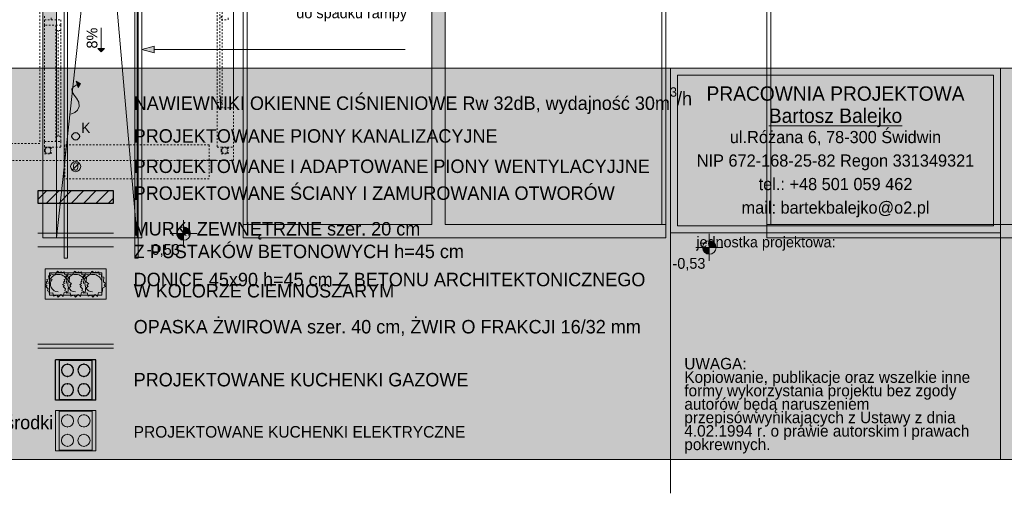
# Model space of a CAD drawing. Extents: x -264238 to -50309, y 31125 to 167795.
# Tile 94 of 256: x -187851 to -173253, y 48345 to 55375. Entities that reach past the tile are written whole.
import ezdxf

# ---------------------------------------------------------------- set-up
doc = ezdxf.new("R2010")
doc.units = 0
doc.header["$MEASUREMENT"] = 0
doc.linetypes.add('Hidden Line', pattern=[50, 25, -25])
for name, color, linetype in [('A-Opisy', 7, 'Continuous'), ('Arch okna', 7, 'Continuous'), ('Arch schody', 7, 'Continuous'), ('Arch ściany zewnętrzne', 7, 'Continuous'), ('INWENT RZĘDNE', 7, 'Continuous')]:
    doc.layers.add(name, color=color, linetype=linetype)
for name, color, linetype, lineweight in [('A-Opisy_Nr_Pióra__21', 7, 'Continuous', 9), ('Arch drogi_Nr_Pióra__21', 7, 'Continuous', 9), ('Arch IS_Nr_Pióra__52', 34, 'Continuous', 25), ('Arch kominy_Nr_Pióra__10', 134, 'Continuous', 18), ('Arch kominy_Nr_Pióra__21', 7, 'Continuous', 9), ('Arch okna_Nr_Pióra__46', 5, 'Continuous', 13), ('Arch schody_Nr_Pióra__21', 7, 'Continuous', 9), ('arch spadki_Nr_Pióra__21', 7, 'Continuous', 9), ('ARCH TABELA_Nr_Pióra__21', 7, 'Continuous', 9), ('ARCH TABELA_Nr_Pióra__7', 7, 'Continuous', 13), ('arch wypelnienia_Nr_Pióra__19', 255, 'Continuous', 13), ('Arch wyposazenie_Nr_Pióra__100', 2, 'Continuous', 25), ('Arch ściany zewnętrzne_Nr_Pióra__21', 7, 'Continuous', 9), ('Arch ściany zewnętrzne_Nr_Pióra__27', 7, 'Continuous', 30), ('INWENT OPISY_Nr_Pióra__1', 7, 'Continuous', 25), ('INWENT OPISY_Nr_Pióra__21', 7, 'Continuous', 9), ('INWENT OPISY_Nr_Pióra__52', 34, 'Continuous', 25), ('INWENT RZĘDNE_Nr_Pióra__21', 7, 'Continuous', 9), ('INWENT. OKNA_Nr_Pióra__101', 8, 'Continuous', 13), ('INWENT.ŚCIANY_Nr_Pióra__101', 8, 'Continuous', 13), ('Inwentaryzacja Konst._Nr_Pióra__101', 8, 'Continuous', 13), ('Istniejące schody_Nr_Pióra__101', 8, 'Continuous', 13)]:
    doc.layers.add(name, color=color, linetype=linetype, lineweight=lineweight)
for name, color, linetype, lineweight, true_color in [('Arch balustrady_Nr_Pióra__3', 7, 'Continuous', 13, 0xff6600), ('Arch kolorystyka_Nr_Pióra__81', 7, 'Continuous', 9, 0x5d5d5d), ('arch wypelnienia_Nr_Pióra__17', 7, 'Continuous', 15, 0xdcd705), ('Arch wyposarzenie_Nr_Pióra__4', 7, 'Continuous', 9, 0x029e21), ('Arch wyposazenie_Nr_Pióra__3', 7, 'Continuous', 13, 0xff6600)]:
    doc.layers.add(name, color=color, linetype=linetype, lineweight=lineweight, true_color=true_color)
doc.styles.add('GENERATED_STYLE_10', font='txt')
doc.styles.add('GENERATED_STYLE_11', font='txt')
doc.styles.add('GENERATED_STYLE_2', font='txt')
doc.styles.add('GENERATED_STYLE_5', font='txt')

# ---------------------------------------------------------------- blocks, each defined once
blk = doc.blocks.new('Linia_9', base_point=(-186642, 55256))
at = {"layer": 'Arch schody_Nr_Pióra__21', "linetype": 'Continuous'}
blk.add_hatch(color=256, dxfattribs=at).paths.add_polyline_path([(-186642, 54896), (-186692, 54946), (-186592, 54946)], flags=0)
for p, q in [((-186642, 55256), (-186642, 54946)), ((-186642, 54896), (-186692, 54946)), ((-186692, 54946), (-186592, 54946)), ((-186642, 54896), (-186592, 54946))]:
    blk.add_line(p, q, dxfattribs=at)
blk = doc.blocks.new('Linia_16', base_point=(-183668, 54931))
at = {"layer": 'A-Opisy_Nr_Pióra__21', "linetype": 'Continuous'}
blk.add_hatch(color=256, dxfattribs=at).paths.add_polyline_path([(-186042, 54931), (-185856, 54981), (-185856, 54881)], flags=0)
for p, q in [((-186042, 54931), (-185856, 54981)), ((-186042, 54931), (-185856, 54881)), ((-185856, 54981), (-185856, 54881)), ((-183668, 54931), (-185856, 54931))]:
    blk.add_line(p, q, dxfattribs=at)
blk = doc.blocks.new('Koty wysokościowe_37', base_point=(-185420, 52200))
at = {"layer": 'INWENT RZĘDNE_Nr_Pióra__21', "linetype": 'Continuous'}
for points in [[(-185420, 52200), (-185320, 52200), (-185328, 52239), (-185350, 52271), (-185382, 52293), (-185420, 52300)], [(-185420, 52200), (-185520, 52200), (-185513, 52162), (-185491, 52130), (-185459, 52108), (-185420, 52100)]]:
    blk.add_hatch(color=256, dxfattribs=at).paths.add_polyline_path(points, flags=0)
for p, q in [((-185420, 52000), (-185420, 52400)), ((-185620, 52200), (-185220, 52200))]:
    blk.add_line(p, q, dxfattribs=at)
blk.add_circle((-185420, 52200), 100, dxfattribs=at)
at = {"layer": 'INWENT RZĘDNE_Nr_Pióra__21', "insert": (-185966, 51854), "char_height": 160, "attachment_point": 7, "style": 'GENERATED_STYLE_2'}
blk.add_mtext('{-0,53}', dxfattribs=at)
blk = doc.blocks.new('Koty wysokościowe_39', base_point=(-177627, 51994))
at = {"layer": 'INWENT RZĘDNE_Nr_Pióra__21', "linetype": 'Continuous'}
for points in [[(-177627, 51994), (-177727, 51994), (-177719, 51956), (-177697, 51923), (-177665, 51902), (-177627, 51894)], [(-177627, 51994), (-177527, 51994), (-177534, 52032), (-177556, 52065), (-177588, 52086), (-177627, 52094)]]:
    blk.add_hatch(color=256, dxfattribs=at).paths.add_polyline_path(points, flags=0)
for p, q in [((-177627, 51794), (-177627, 52194)), ((-177827, 51994), (-177427, 51994))]:
    blk.add_line(p, q, dxfattribs=at)
blk.add_circle((-177627, 51994), 100, dxfattribs=at)
at = {"layer": 'INWENT RZĘDNE_Nr_Pióra__21', "insert": (-178173, 51648), "char_height": 160, "attachment_point": 7, "style": 'GENERATED_STYLE_2'}
blk.add_mtext('{-0,53}', dxfattribs=at)
blk = doc.blocks.new('Ściana_210', base_point=(-186461, 52744))
at = {"layer": 'Arch ściany zewnętrzne_Nr_Pióra__21', "linetype": 'Continuous'}
h = blk.add_hatch(dxfattribs=at)
h.set_pattern_fill('Common_Brick', color=256, style=0, pattern_type=2)
h.set_pattern_definition([(45, (0, 0), (-91.92388, 91.92388), [])])
h.paths.add_polyline_path([(-186461, 52834), (-187581, 52834), (-187581, 52654), (-186461, 52654)], flags=0)
at = {"layer": 'Arch ściany zewnętrzne_Nr_Pióra__27', "linetype": 'Continuous'}
for p, q in [((-186461, 52834), (-187581, 52834)), ((-187581, 52834), (-187581, 52654)), ((-186461, 52654), (-186461, 52834)), ((-187581, 52654), (-186461, 52654))]:
    blk.add_line(p, q, dxfattribs=at)
blk = doc.blocks.new('Krzywa_30', base_point=(-187092, 53972))
at = {"layer": 'Arch okna_Nr_Pióra__46', "linetype": 'Continuous'}
blk.add_hatch(color=256, dxfattribs=at).paths.add_polyline_path([(-186952, 54428), (-186985, 54366), (-187015, 54461)], flags=0)
for p, q in [((-186952, 54428), (-187015, 54461)), ((-186985, 54366), (-187015, 54461)), ((-186952, 54428), (-186985, 54366))]:
    blk.add_line(p, q, dxfattribs=at)
at = {"layer": 'Arch okna_Nr_Pióra__46', "linetype": 'Continuous', "flags": 128}
blk.add_lwpolyline([(-187092, 53972), (-187036, 53996), (-186995, 54031), (-186968, 54085), (-186974, 54151), (-187007, 54210), (-187046, 54254), (-187075, 54303), (-187076, 54343), (-187059, 54374), (-187000, 54413)], dxfattribs=at)

msp = doc.modelspace()

# ---------------------------------------------------------------- hatches: boundary and pattern name
at = {"layer": 'Arch kolorystyka_Nr_Pióra__81', "linetype": 'Continuous', "lineweight": 0, "true_color": 0x454545}
for points in [[(-181742.4, 54656), (-181542.4, 54656), (-181542.4, 59784.9), (-181742.4, 59784.9)], [(-187507.4, 54656), (-187307.4, 54656), (-187307.4, 58584.9), (-187507.4, 58584.9)], [(-186461.2, 52203.7), (-187581.2, 52203.7), (-187581.2, 52003.7), (-186461.2, 52003.7)]]:
    msp.add_hatch(color=250, dxfattribs=at).paths.add_polyline_path(points, flags=0)
at = {"layer": 'arch wypelnienia_Nr_Pióra__17', "linetype": 'Continuous', "lineweight": 0, "true_color": 0x6e6b02}
msp.add_hatch(color=46, dxfattribs=at).paths.add_polyline_path([(-187581.2, 50957.3), (-187581.2, 50557.3), (-186461.2, 50557.3), (-186461.2, 50957.3), (-187536.2, 50957.3)], flags=0)
at = {"layer": 'arch wypelnienia_Nr_Pióra__19', "linetype": 'Continuous'}
msp.add_hatch(color=256, dxfattribs=at).paths.add_polyline_path([(-160702.4, 48844.9), (-190402.4, 48844.9), (-190402.4, 54656), (-160702.4, 54656)], flags=0)

# ---------------------------------------------------------------- linework, layer by layer
at = {"layer": 'A-Opisy_Nr_Pióra__21', "linetype": 'Continuous'}
msp.add_line((-182136, 54930.6), (-184038.3, 54930.6), dxfattribs=at)
at = {"layer": 'Arch balustrady_Nr_Pióra__3', "linetype": 'Continuous'}
for p, q in [((-187192.4, 58554.9), (-187192.4, 51834.9)), ((-187142.4, 51834.9), (-187142.4, 58554.9)), ((-186142.4, 51834.9), (-186142.4, 58554.9)), ((-186092.4, 58554.9), (-186092.4, 51834.9)), ((-187192.4, 51834.9), (-187142.4, 51834.9)), ((-186092.4, 51834.9), (-186142.4, 51834.9))]:
    msp.add_line(p, q, dxfattribs=at)
at = {"layer": 'Arch drogi_Nr_Pióra__21', "linetype": 'Continuous'}
for p, q in [((-186461.2, 50557.3), (-187581.2, 50557.3)), ((-186461.2, 50497.3), (-187581.2, 50497.3))]:
    msp.add_line(p, q, dxfattribs=at)
at = {"layer": 'Arch IS_Nr_Pióra__52', "linetype": 'Continuous'}
msp.add_circle((-187021.2, 53643.7), 55, dxfattribs=at)
at = {"layer": 'Arch kominy_Nr_Pióra__21', "linetype": 'Continuous'}
msp.add_line((-187074.3, 53140.6), (-186968.2, 53246.7), dxfattribs=at)
msp.add_circle((-187021.2, 53193.7), 75, dxfattribs=at)
at = {"layer": 'Arch schody_Nr_Pióra__21', "linetype": 'Continuous'}
for p, q in [((-181742.4, 59784.9), (-181742.4, 52334.9)), ((-181542.4, 59784.9), (-181542.4, 52334.9)), ((-187507.4, 58584.9), (-187507.4, 52134.9)), ((-187307.4, 58584.9), (-187307.4, 52134.9)), ((-186642.4, 58254.9), (-187307.4, 52134.9)), ((-187307.4, 58254.9), (-187307.4, 52134.9)), ((-186642.4, 58254.9), (-186107.4, 52134.9)), ((-186107.4, 58254.9), (-186107.4, 52134.9)), ((-186042.4, 58254.9), (-186042.4, 52134.9)), ((-184537.4, 57184.9), (-184537.4, 52334.9)), ((-184477.4, 57184.9), (-184477.4, 52334.9)), ((-178332.4, 57084.8), (-178332.4, 52334.9)), ((-178272.4, 57084.8), (-178272.4, 52334.9)), ((-176772.4, 52334.9), (-176772.4, 55884.8)), ((-176712.4, 52334.9), (-176712.4, 55824.8)), ((-181742.4, 52334.9), (-184537.4, 52334.9)), ((-184537.4, 52334.9), (-184537.4, 52134.9)), ((-178272.4, 52334.9), (-181542.4, 52334.9)), ((-178272.4, 52134.9), (-178272.4, 52334.9)), ((-176772.4, 52134.9), (-176772.4, 52334.9)), ((-176772.4, 52334.9), (-172792.4, 52334.9)), ((-187581.2, 52203.7), (-186461.2, 52203.7)), ((-187307.4, 52134.9), (-187507.4, 52134.9)), ((-186042.4, 52134.9), (-187307.4, 52134.9)), ((-178272.4, 52134.9), (-184537.4, 52134.9)), ((-176772.4, 52134.9), (-169352.4, 52134.9)), ((-187581.2, 52003.7), (-186461.2, 52003.7)), ((-186571.2, 51677.5), (-187471.2, 51677.5)), ((-187471.2, 51227.5), (-187471.2, 51677.5)), ((-186571.2, 51227.5), (-186571.2, 51677.5)), ((-187411.2, 51617.5), (-187411.2, 51287.5)), ((-186631.2, 51617.5), (-187411.2, 51617.5)), ((-186631.2, 51287.5), (-186631.2, 51617.5)), ((-187411.2, 51287.5), (-186631.2, 51287.5)), ((-187471.2, 51227.5), (-186571.2, 51227.5))]:
    msp.add_line(p, q, dxfattribs=at)
at = {"layer": 'ARCH TABELA_Nr_Pióra__21', "linetype": 'Continuous'}
for p, q in [((-178202.4, 54656), (-190452.4, 54656)), ((-178202.4, 54656), (-173308.8, 54656)), ((-178202.4, 48844.9), (-178202.4, 54656)), ((-178202.4, 54656), (-160702.4, 54656)), ((-173308.8, 54656), (-173308.8, 48844.9)), ((-173308.8, 52209.2), (-173308.8, 54656)), ((-178096, 52315.6), (-178096, 54549.6)), ((-178096, 54549.6), (-173415.1, 54549.6)), ((-173415.1, 52315.6), (-173415.1, 54549.6)), ((-173308.8, 48844.9), (-173308.8, 54256)), ((-178096, 52315.6), (-173415.1, 52315.6)), ((-178202.4, 52209.2), (-173308.8, 52209.2)), ((-160702.4, 48844.9), (-201452.4, 48844.9)), ((-178202.4, 48344.9), (-178202.4, 48844.9)), ((-178202.4, 48844.9), (-173308.8, 48844.9)), ((-160702.4, 48844.9), (-173308.8, 48844.9))]:
    msp.add_line(p, q, dxfattribs=at)
at = {"layer": 'Arch wyposarzenie_Nr_Pióra__4', "linetype": 'Continuous'}
for p, q in [((-187421.8, 51574.3), (-187392.1, 51573.7)), ((-187412.1, 51530.1), (-187421.8, 51574.3)), ((-187392.1, 51573.7), (-187391.4, 51602.5)), ((-187391.4, 51602.5), (-187342.5, 51589.4)), ((-187342.5, 51589.4), (-187318.2, 51598.7)), ((-187318.2, 51598.7), (-187292.8, 51643.5)), ((-187292.8, 51643.5), (-187253.6, 51619.7)), ((-187253.6, 51619.7), (-187234.8, 51632.4)), ((-187234.8, 51632.4), (-187227.3, 51620)), ((-187227.3, 51620), (-187189.8, 51631.9)), ((-187189.8, 51631.9), (-187183.8, 51587.3)), ((-187183.8, 51587.3), (-187150.6, 51592.4)), ((-187165.7, 51574.3), (-187136, 51573.7)), ((-187156, 51530.1), (-187165.7, 51574.3)), ((-187150.6, 51592.4), (-187150.3, 51556.1)), ((-187150.3, 51556.1), (-187143.4, 51555.7)), ((-187143.4, 51555.7), (-187114.2, 51551.7)), ((-187136, 51573.7), (-187135.3, 51602.5)), ((-187135.3, 51602.5), (-187086.5, 51589.4)), ((-187114.2, 51551.7), (-187120, 51481.5)), ((-187086.5, 51589.4), (-187062.1, 51598.7)), ((-187062.1, 51598.7), (-187036.7, 51643.5)), ((-187036.7, 51643.5), (-186997.6, 51619.7)), ((-186997.6, 51619.7), (-186978.8, 51632.4)), ((-186978.8, 51632.4), (-186971.2, 51620)), ((-186971.2, 51620), (-186933.7, 51631.9)), ((-186933.7, 51631.9), (-186927.7, 51587.3)), ((-186927.7, 51587.3), (-186894.5, 51592.4)), ((-186911.3, 51574.3), (-186881.5, 51573.7)), ((-186901.5, 51530.1), (-186911.3, 51574.3)), ((-186894.5, 51592.4), (-186894.2, 51556.1)), ((-186894.2, 51556.1), (-186887.3, 51555.7)), ((-186887.3, 51555.7), (-186858.1, 51551.7)), ((-186881.5, 51573.7), (-186880.8, 51602.5)), ((-186880.8, 51602.5), (-186832, 51589.4)), ((-186858.1, 51551.7), (-186863.9, 51481.5)), ((-186832, 51589.4), (-186807.6, 51598.7)), ((-186807.6, 51598.7), (-186782.2, 51643.5)), ((-186782.2, 51643.5), (-186743.1, 51619.7)), ((-186743.1, 51619.7), (-186724.3, 51632.4)), ((-186724.3, 51632.4), (-186716.7, 51620)), ((-186716.7, 51620), (-186679.2, 51631.9)), ((-186679.2, 51631.9), (-186673.2, 51587.3)), ((-186673.2, 51587.3), (-186640, 51592.4)), ((-186640, 51592.4), (-186639.7, 51556.1)), ((-186639.7, 51556.1), (-186632.8, 51555.7)), ((-186632.8, 51555.7), (-186603.7, 51551.7)), ((-186603.7, 51551.7), (-186609.4, 51481.5)), ((-187471.2, 51444.8), (-187444.5, 51460.4)), ((-187444.4, 51426.7), (-187471.2, 51444.8)), ((-187463.2, 51413.7), (-187444.4, 51426.7)), ((-187429.8, 51377.6), (-187463.2, 51413.7)), ((-187456.9, 51480.6), (-187439.4, 51491.7)), ((-187444.5, 51460.4), (-187456.9, 51480.6)), ((-187447.3, 51518.2), (-187412.1, 51530.1)), ((-187439.4, 51491.7), (-187447.3, 51518.2)), ((-187215.2, 51444.8), (-187188.4, 51460.4)), ((-187188.3, 51426.7), (-187215.2, 51444.8)), ((-187207.1, 51413.7), (-187188.3, 51426.7)), ((-187173.7, 51377.6), (-187207.1, 51413.7)), ((-187200.8, 51480.6), (-187183.3, 51491.7)), ((-187188.4, 51460.4), (-187200.8, 51480.6)), ((-187191.2, 51518.2), (-187156, 51530.1)), ((-187183.3, 51491.7), (-187191.2, 51518.2)), ((-187132.1, 51391.9), (-187133.4, 51350.5)), ((-187090.6, 51413.4), (-187132.1, 51391.9)), ((-187120, 51481.5), (-187081.8, 51453.7)), ((-187081.8, 51453.7), (-187110.1, 51436.9)), ((-187110.1, 51436.9), (-187090.6, 51413.4)), ((-186960.7, 51444.8), (-186933.9, 51460.4)), ((-186933.8, 51426.7), (-186960.7, 51444.8)), ((-186952.6, 51413.7), (-186933.8, 51426.7)), ((-186919.3, 51377.6), (-186952.6, 51413.7)), ((-186946.3, 51480.6), (-186928.8, 51491.7)), ((-186933.9, 51460.4), (-186946.3, 51480.6)), ((-186936.8, 51518.2), (-186901.5, 51530.1)), ((-186928.8, 51491.7), (-186936.8, 51518.2)), ((-186876, 51391.9), (-186877.3, 51350.5)), ((-186834.5, 51413.4), (-186876, 51391.9)), ((-186863.9, 51481.5), (-186825.7, 51453.7)), ((-186825.7, 51453.7), (-186854, 51436.9)), ((-186854, 51436.9), (-186834.5, 51413.4)), ((-186621.5, 51391.9), (-186622.8, 51350.5)), ((-186580.1, 51413.4), (-186621.5, 51391.9)), ((-186609.4, 51481.5), (-186571.2, 51453.7)), ((-186571.2, 51453.7), (-186599.5, 51436.9)), ((-186599.5, 51436.9), (-186580.1, 51413.4)), ((-187439.3, 51350.8), (-187429.8, 51377.6)), ((-187412.5, 51341), (-187439.3, 51350.8)), ((-187415.6, 51317.7), (-187412.5, 51341)), ((-187359.1, 51319), (-187415.6, 51317.7)), ((-187348.5, 51271.4), (-187359.1, 51319)), ((-187298.6, 51287.6), (-187348.5, 51271.4)), ((-187279.4, 51254.2), (-187298.6, 51287.6)), ((-187241.2, 51295.9), (-187279.4, 51254.2)), ((-187206.6, 51268.3), (-187241.2, 51295.9)), ((-187193.2, 51325.6), (-187206.6, 51268.3)), ((-187142.1, 51318.4), (-187193.2, 51325.6)), ((-187183.2, 51350.8), (-187173.7, 51377.6)), ((-187156.4, 51341), (-187183.2, 51350.8)), ((-187159.5, 51317.7), (-187156.4, 51341)), ((-187103, 51319), (-187159.5, 51317.7)), ((-187133.4, 51350.5), (-187142.1, 51318.4)), ((-187092.4, 51271.4), (-187103, 51319)), ((-187042.5, 51287.6), (-187092.4, 51271.4)), ((-187023.3, 51254.2), (-187042.5, 51287.6)), ((-186985.2, 51295.9), (-187023.3, 51254.2)), ((-186950.5, 51268.3), (-186985.2, 51295.9)), ((-186937.1, 51325.6), (-186950.5, 51268.3)), ((-186886, 51318.4), (-186937.1, 51325.6)), ((-186928.7, 51350.8), (-186919.3, 51377.6)), ((-186902, 51341), (-186928.7, 51350.8)), ((-186905, 51317.7), (-186902, 51341)), ((-186848.5, 51319), (-186905, 51317.7)), ((-186877.3, 51350.5), (-186886, 51318.4)), ((-186837.9, 51271.4), (-186848.5, 51319)), ((-186788.1, 51287.6), (-186837.9, 51271.4)), ((-186768.9, 51254.2), (-186788.1, 51287.6)), ((-186730.7, 51295.9), (-186768.9, 51254.2)), ((-186696.1, 51268.3), (-186730.7, 51295.9)), ((-186682.7, 51325.6), (-186696.1, 51268.3)), ((-186631.6, 51318.4), (-186682.7, 51325.6)), ((-186622.8, 51350.5), (-186631.6, 51318.4))]:
    msp.add_line(p, q, dxfattribs=at)
for centre, major_axis, start_param, end_param in [((-187277.3, 51452.5), (0, -142.6), 1.9275346, 4.6529623), ((-187021.2, 51452.5), (0, -142.6), 1.9275346, 4.6529623), ((-186766.8, 51452.5), (0, -142.6), 1.9275346, 4.6529623), ((-187277.3, 51452.5), (0, -119.4), 4.0784226, 6.2438964), ((-187021.2, 51452.5), (0, -119.4), 4.0784226, 6.2438964), ((-186766.8, 51452.5), (0, -119.4), 4.0784226, 6.2438964)]:
    msp.add_ellipse(centre, major_axis=major_axis, ratio=0.9820051, start_param=start_param, end_param=end_param, dxfattribs=at)
at = {"layer": 'Arch wyposazenie_Nr_Pióra__100', "linetype": 'Continuous'}
for p, q in [((-187321.1, 49726), (-187321.1, 50326)), ((-186721.1, 50326), (-187321.1, 50326)), ((-187266.1, 50316), (-187266.1, 49736)), ((-186776.1, 50316), (-187266.1, 50316)), ((-186776.1, 49736), (-186776.1, 50316)), ((-186721.1, 49726), (-186721.1, 50326)), ((-186721.1, 49726), (-187321.1, 49726)), ((-187266.1, 49736), (-186776.1, 49736))]:
    msp.add_line(p, q, dxfattribs=at)
for centre, start, end in [((-187143.6, 50171), 90, 270), ((-187143.6, 50171), 270, 90), ((-186898.6, 50171), 90, 270), ((-186898.6, 50171), 270, 90), ((-187143.6, 49881), 90, 270), ((-187143.6, 49881), 270, 90), ((-186898.6, 49881), 90, 270), ((-186898.6, 49881), 270, 90)]:
    msp.add_arc(centre, 90, start, end, dxfattribs=at)
for p in [(-187143.6, 50261), (-186898.6, 50261), (-187143.6, 50081), (-186898.6, 50081), (-187143.6, 49971), (-186898.6, 49971), (-187143.6, 49791), (-186898.6, 49791)]:
    msp.add_point(p, dxfattribs=at)
at = {"layer": 'Arch wyposazenie_Nr_Pióra__3', "linetype": 'Continuous'}
for p, q in [((-187321.1, 48976), (-187321.1, 49576)), ((-186721.1, 49576), (-187321.1, 49576)), ((-187266.1, 49566), (-187266.1, 48986)), ((-186776.1, 49566), (-187266.1, 49566)), ((-186776.1, 48986), (-186776.1, 49566)), ((-186721.1, 48976), (-186721.1, 49576)), ((-186721.1, 48976), (-187321.1, 48976)), ((-187266.1, 48986), (-186776.1, 48986))]:
    msp.add_line(p, q, dxfattribs=at)
for centre, start, end in [((-187143.6, 49421), 90, 270), ((-187143.6, 49421), 270, 90), ((-186898.6, 49421), 90, 270), ((-186898.6, 49421), 270, 90), ((-187143.6, 49131), 90, 270), ((-187143.6, 49131), 270, 90), ((-186898.6, 49131), 90, 270), ((-186898.6, 49131), 270, 90)]:
    msp.add_arc(centre, 90, start, end, dxfattribs=at)
for p in [(-187143.6, 49511), (-186898.6, 49511), (-187143.6, 49331), (-187143.6, 49221), (-186898.6, 49331), (-186898.6, 49221), (-187143.6, 49041), (-186898.6, 49041)]:
    msp.add_point(p, dxfattribs=at)
at = {"layer": 'INWENT. OKNA_Nr_Pióra__101', "linetype": 'Hidden Line'}
for p, q in [((-184922.4, 54064.9), (-184922.4, 56484.9)), ((-184922.4, 56484.9), (-184922.4, 54064.9)), ((-184884.9, 56404.9), (-184884.9, 54144.9)), ((-184847.4, 56484.9), (-184847.4, 54064.9)), ((-184682.4, 56484.9), (-184682.4, 54064.9)), ((-187482.4, 55294.9), (-187482.4, 53564.9)), ((-187317.4, 53564.9), (-187317.4, 55294.9)), ((-187317.4, 55214.9), (-187242.4, 55214.9)), ((-187279.9, 53644.9), (-187279.9, 55214.9)), ((-187242.4, 55294.9), (-187242.4, 53564.9)), ((-187242.4, 53564.9), (-187242.4, 55294.9)), ((-184922.4, 54144.9), (-184847.4, 54144.9)), ((-187317.4, 53644.9), (-187242.4, 53644.9))]:
    msp.add_line(p, q, dxfattribs=at)
at = {"layer": 'INWENT.ŚCIANY_Nr_Pióra__101', "linetype": 'Hidden Line'}
for p, q in [((-187482.4, 55374.9), (-187242.4, 55374.9)), ((-187482.4, 55294.9), (-187482.4, 55374.9)), ((-187242.4, 55374.9), (-187242.4, 55294.9)), ((-187242.4, 55294.9), (-187482.4, 55294.9)), ((-184922.4, 54064.9), (-184682.4, 54064.9)), ((-184922.4, 54064.9), (-184922.4, 53484.9)), ((-184682.4, 53484.9), (-184682.4, 54064.9)), ((-187482.4, 53484.9), (-187482.4, 53564.9)), ((-187482.4, 53564.9), (-187242.4, 53564.9)), ((-187242.4, 53484.9), (-187482.4, 53484.9)), ((-187242.4, 53564.9), (-187242.4, 53484.9)), ((-184922.4, 53484.9), (-184682.4, 53484.9))]:
    msp.add_line(p, q, dxfattribs=at)
at = {"layer": 'Inwentaryzacja Konst._Nr_Pióra__101', "linetype": 'Hidden Line'}
for p, q in [((-187482.4, 55424.9), (-187482.4, 55374.9)), ((-187482.4, 55374.9), (-187382.4, 55374.9)), ((-187382.4, 55374.9), (-187382.4, 55424.9)), ((-184862.4, 55424.9), (-184862.4, 55374.9)), ((-184862.4, 55374.9), (-184762.4, 55374.9)), ((-184762.4, 55374.9), (-184762.4, 55424.9)), ((-187482.4, 53434.9), (-187482.4, 53484.9)), ((-187482.4, 53484.9), (-187382.4, 53484.9)), ((-187482.4, 53434.9), (-187472.4, 53439.9)), ((-187482.4, 53434.9), (-187482.4, 53384.9)), ((-187482.4, 53434.9), (-187472.4, 53429.9)), ((-187472.4, 53439.9), (-187468.5, 53474.9)), ((-187472.4, 53429.9), (-187468.5, 53394.9)), ((-187468.5, 53474.9), (-187396.3, 53474.9)), ((-187396.3, 53474.9), (-187392.4, 53439.9)), ((-187396.3, 53394.9), (-187392.4, 53429.9)), ((-187382.4, 53434.9), (-187392.4, 53439.9)), ((-187382.4, 53434.9), (-187392.4, 53429.9)), ((-187382.4, 53484.9), (-187382.4, 53434.9)), ((-187382.4, 53384.9), (-187382.4, 53434.9)), ((-184862.4, 53434.9), (-184862.4, 53484.9)), ((-184862.4, 53484.9), (-184762.4, 53484.9)), ((-184862.4, 53434.9), (-184852.4, 53439.9)), ((-184862.4, 53434.9), (-184862.4, 53384.9)), ((-184862.4, 53434.9), (-184852.4, 53429.9)), ((-184852.4, 53439.9), (-184848.5, 53474.9)), ((-184852.4, 53429.9), (-184848.5, 53394.9)), ((-184848.5, 53474.9), (-184776.3, 53474.9)), ((-184776.3, 53474.9), (-184772.4, 53439.9)), ((-184776.3, 53394.9), (-184772.4, 53429.9)), ((-184762.4, 53434.9), (-184772.4, 53439.9)), ((-184762.4, 53434.9), (-184772.4, 53429.9)), ((-184762.4, 53484.9), (-184762.4, 53434.9)), ((-184762.4, 53384.9), (-184762.4, 53434.9)), ((-187482.4, 53384.9), (-187382.4, 53384.9)), ((-187468.5, 53394.9), (-187396.3, 53394.9)), ((-184862.4, 53384.9), (-184762.4, 53384.9)), ((-184848.5, 53394.9), (-184776.3, 53394.9))]:
    msp.add_line(p, q, dxfattribs=at)
at = {"layer": 'Istniejące schody_Nr_Pióra__101', "linetype": 'Hidden Line'}
for p, q in [((-187552.4, 59984.9), (-187552.4, 53534.9)), ((-184682.4, 53284.9), (-184682.4, 59984.9)), ((-187552.4, 53534.9), (-190452.4, 53534.9)), ((-187182.4, 53514.9), (-187182.4, 53014.9)), ((-185042.4, 53514.9), (-187182.4, 53514.9)), ((-185042.4, 53514.9), (-185042.4, 53014.9)), ((-187182.4, 53284.9), (-190452.4, 53284.9)), ((-185042.4, 53284.9), (-187182.4, 53284.9)), ((-185042.4, 53284.9), (-184682.4, 53284.9)), ((-185042.4, 53014.9), (-187182.4, 53014.9))]:
    msp.add_line(p, q, dxfattribs=at)

# ---------------------------------------------------------------- block references
at = {"layer": 'A-Opisy', "linetype": 'Continuous'}
msp.add_blockref('Linia_16', (-183667.5, 54930.6), dxfattribs=at)
at = {"layer": 'Arch okna', "color": 5, "linetype": 'Continuous', "lineweight": 13}
msp.add_blockref('Krzywa_30', (-187091.6, 53972.2), dxfattribs=at)
at = {"layer": 'Arch schody', "linetype": 'Continuous'}
msp.add_blockref('Linia_9', (-186642.4, 55255.9), dxfattribs=at)
at = {"layer": 'Arch ściany zewnętrzne'}
msp.add_blockref('Ściana_210', (-186461.2, 52743.7), dxfattribs=at)
at = {"layer": 'INWENT RZĘDNE'}
for name, p in [('Koty wysokościowe_37', (-185420.4, 52200.4)), ('Koty wysokościowe_39', (-177626.6, 51994))]:
    msp.add_blockref(name, p, dxfattribs=at)

# ---------------------------------------------------------------- texts
at = {"layer": 'A-Opisy_Nr_Pióra__21', "linetype": 'Continuous', "insert": (-182108, 55950), "char_height": 160, "width": 1902.29, "attachment_point": 3, "line_spacing_factor": 0.49216, "style": 'GENERATED_STYLE_5'}
msp.add_mtext('{Obrzeża palisadowe\\P6,5x80 cm, góra dopassowana\\Pdo spadku rampy}', dxfattribs=at)
at = {"layer": 'Arch kominy_Nr_Pióra__10', "linetype": 'Continuous', "insert": (-187021.2, 53255.5), "char_height": 120, "attachment_point": 2, "style": 'GENERATED_STYLE_5'}
msp.add_mtext('{0}', dxfattribs=at)
at = {"layer": 'arch spadki_Nr_Pióra__21', "linetype": 'Continuous', "insert": (-186858.6, 55255.9), "char_height": 160, "attachment_point": 3, "rotation": 90, "style": 'GENERATED_STYLE_5'}
msp.add_mtext('{8%}', dxfattribs=at)
at = {"layer": 'ARCH TABELA_Nr_Pióra__7', "linetype": 'Continuous', "insert": (-175755.6, 54384.7), "char_height": 212.766, "attachment_point": 2, "line_spacing_factor": 0.926719, "style": 'GENERATED_STYLE_11'}
msp.add_mtext('{PRACOWNIA PROJEKTOWA\\P\\LBartosz Balejko}', dxfattribs=at)
at = {"layer": 'ARCH TABELA_Nr_Pióra__7', "linetype": 'Continuous', "style": 'GENERATED_STYLE_10'}
for s, insert, char_height, width, attachment_point, line_spacing_factor in [('{ul.Różana 6, 78-300 Świdwin\\PNIP 672-168-25-82 Regon 331349321\\Ptel.: +48 501 059 462\\Pmail: bartekbalejko@o2.pl}', (-175755.6, 53722.8), 180.852, 4680.851, 2, 1.156383), ('{UWAGA:\\PKopiowanie, publikacje oraz wszelkie inne formy wykorzystania projektu bez zgody autorów będą naruszeniem przepisówwynikających z Ustawy z dnia 4.02.1994 r. o prawie autorskim i prawach pokrewnych.}', (-177997.3, 50354.6), 170.2128, 4483.408, 1, 0.703415)]:
    msp.add_mtext(s, dxfattribs=dict(at, insert=insert, char_height=char_height, width=width, attachment_point=attachment_point, line_spacing_factor=line_spacing_factor))
at = {"layer": 'ARCH TABELA_Nr_Pióra__7', "linetype": 'Continuous', "insert": (-177819.5, 52154.6), "char_height": 159.58, "attachment_point": 1, "style": 'GENERATED_STYLE_10'}
msp.add_mtext('{jednostka projektowa:}', dxfattribs=at)
at = {"layer": 'INWENT OPISY_Nr_Pióra__1', "linetype": 'Continuous', "insert": (-186161.2, 54371.2), "char_height": 200, "attachment_point": 1, "style": 'GENERATED_STYLE_5'}
msp.add_mtext('{NAWIEWNIKI OKIENNE CIŚNIENIOWE Rw 32dB, wydajność 30m\\A1{\\H0.7x;\\S3^  ;}/h}', dxfattribs=at)
at = {"layer": 'INWENT OPISY_Nr_Pióra__21', "linetype": 'Continuous', "attachment_point": 1, "style": 'GENERATED_STYLE_5'}
for s, insert, char_height in [('{PROJEKTOWANE PIONY KANALIZACYJNE}', (-186161.2, 53749.2), 200), ('{PROJEKTOWANE I ADAPTOWANE PIONY WENTYLACYJJNE}', (-186161.2, 53299.2), 200), ('{PROJEKTOWANE ŚCIANY I ZAMUROWANIA OTWORÓW}', (-186161.2, 52900.6), 200), ('{OPASKA ŻWIROWA szer. 40 cm, ŻWIR O FRAKCJI 16/32 mm}', (-186161.2, 50917.7), 200), ('{PROJEKTOWANE KUCHENKI GAZOWE}', (-186161.2, 50131.6), 200), ('{PROJEKTOWANE KUCHENKI ELEKTRYCZNE}', (-186161.2, 49343.6), 171.893)]:
    msp.add_mtext(s, dxfattribs=dict(at, insert=insert, char_height=char_height))
at = {"layer": 'INWENT OPISY_Nr_Pióra__21', "linetype": 'Continuous', "char_height": 200, "attachment_point": 1, "style": 'GENERATED_STYLE_5'}
for s, insert, width, line_spacing_factor in [('{MURKI ZEWNĘTRZNE szer. 20 cm \\PZ PUSTAKÓW BETONOWYCH h=45 cm}', (-186161.2, 52371.4), 7958.853, 1.008016), ('{DONICE 45x90 h=45 cm Z BETONU ARCHITEKTONICZNEGO\\PW KOLORZE CIEMNOSZARYM }', (-186161.2, 51618.4), 7958.853, 0.500942), ('{ZLEW NA H 50 cm od podłogi i szafka na środki\\Pczystości w pomieszczeniu nr 0.3}', (-193061.2, 49496.3), 5386.914, 0.47267)]:
    msp.add_mtext(s, dxfattribs=dict(at, insert=insert, width=width, line_spacing_factor=line_spacing_factor))
at = {"layer": 'INWENT OPISY_Nr_Pióra__52', "linetype": 'Continuous', "insert": (-186871.2, 53843.8), "char_height": 150, "attachment_point": 2, "style": 'GENERATED_STYLE_5'}
msp.add_mtext('{K}', dxfattribs=at)

doc.saveas('drawing.dxf')
